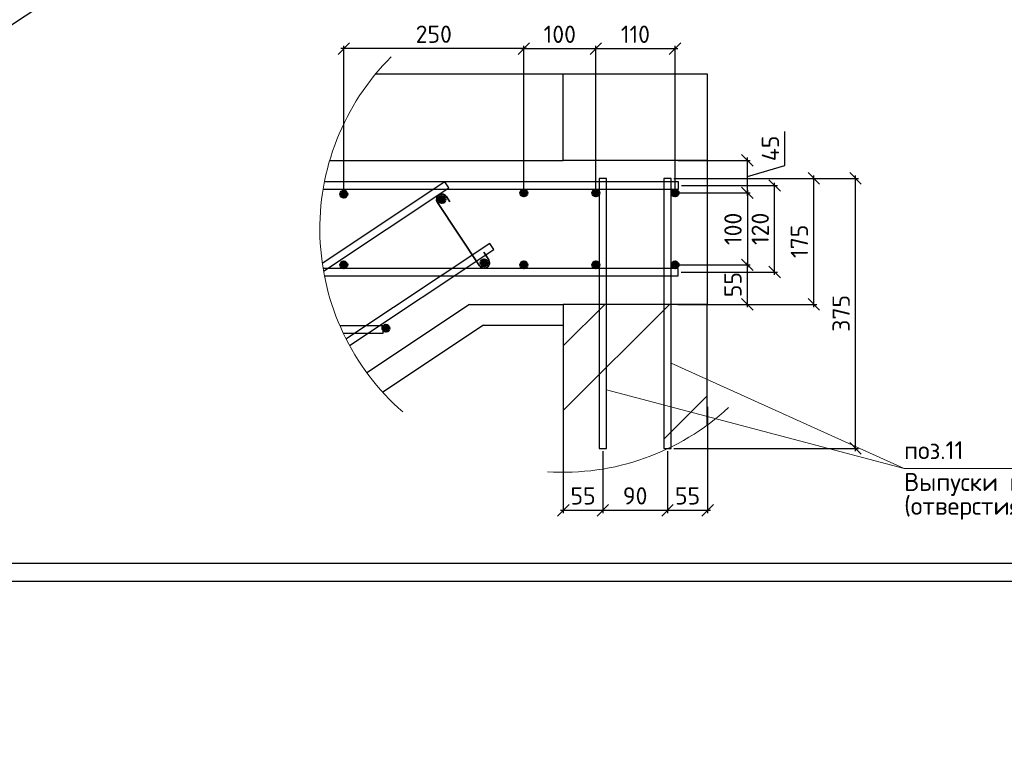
# Model space of a CAD drawing. Header units: millimetres. Extents: x 125896 to 2572636, y -120305 to 130347.
# Tile 59 of 256: x 310140 to 323814, y 22879 to 33180. Entities that reach past the tile are written whole.
import ezdxf

# ---------------------------------------------------------------- set-up
doc = ezdxf.new("R2010")
doc.units = ezdxf.units.MM
doc.linetypes.add('CENTER', pattern=[2, 1.25, -0.25, 0.25, -0.25])
for name, color, linetype in [('11', 7, 'Continuous'), ('Столовая - обозначения', 7, 'Continuous'), ('ФВ-2', 7, 'Continuous')]:
    doc.layers.add(name, color=color, linetype=linetype)
for name, color, linetype, lineweight in [('Арматура', 152, 'Continuous', 40), ('ОСИ', 7, 'CENTER', 15), ('Основная 0.35', 200, 'Continuous', 35), ('Столовая Двери и окна', 7, 'Continuous', 15), ('ТЕКСТ', 7, 'Continuous', 15)]:
    doc.layers.add(name, color=color, linetype=linetype, lineweight=lineweight)
doc.styles.add('GOST-2.304_Type-B', font='GOST Common.ttf')
doc.styles.get("Standard").update_dxf_attribs({"font": 'isocpeur.ttf'})
doc.styles.add('ГОСТ', font='isocpeur.ttf')
doc.dimstyles.new('Осевые', dxfattribs={"dimscale": 0.7, "dimtxt": 450, "dimasz": 400, "dimexe": 100, "dimexo": 100, "dimgap": 100, "dimtad": 1, "dimdec": 0, "dimzin": 0, "dimdsep": 46, "dimtxsty": 'Standard', "dimblk": 'OBLIQUE', "dimcen": 9, "dimdle": 100, "dimazin": 0, "dimtm": 1e-09, "dimtfac": 1, "dimtdec": 0, "dimtofl": 0, "dimtmove": 0, "dimatfit": 3, "dimfxl": 1, "dimtolj": 1, "dimtzin": 0, "dimarcsym": 0})

# ---------------------------------------------------------------- blocks, each defined once
blk = doc.blocks.new('Штамп')
at = {"layer": '11', "lineweight": 30}
blk.add_line((254210, 84428), (311220, 84428), dxfattribs=at)
at = {"layer": '11'}
for p, q in [((252070, 84178), (281770, 84178)), ((281770, 84178), (311470, 84178))]:
    blk.add_line(p, q, dxfattribs=at)
blk = doc.blocks.new('_OBLIQUE')
at = {"color": 0, "linetype": 'ByBlock'}
blk.add_line((-0.5, -0.5), (0.5, 0.5), dxfattribs=at)
blk = doc.blocks.new('*D565')
at = {"layer": 'Defpoints', "color": 0, "linetype": 'ByBlock', "lineweight": 20, "ltscale": 13, "transparency": 16777216}
for p in [(321041, 42483, -900), (321661, 41553), (299149, 27888, -900)]:
    blk.add_point(p, dxfattribs=at)
at = {"layer": 'ОСИ', "color": 0, "linetype": 'ByBlock', "lineweight": -2, "ltscale": 13, "transparency": 16777216}
for p, q in [((321060, 42453), (321680, 41524)), ((299740, 26939), (321690, 41572)), ((299169, 27859), (299789, 26930))]:
    blk.add_line(p, q, dxfattribs=at)
at = {"layer": 'ОСИ', "color": 0, "linetype": 'ByBlock', "lineweight": -2, "ltscale": 13, "transparency": 16777216, "xscale": 140, "yscale": 140, "zscale": 140}
for p, rotation in [((321661, 41553), 33.69006752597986), ((299769, 26959), 213.6900675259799)]:
    blk.add_blockref('_OBLIQUE', p, dxfattribs=dict(at, rotation=rotation))
at = {"layer": 'ОСИ', "color": 0, "linetype": 'ByBlock', "ltscale": 13, "transparency": 16777216, "insert": (310618, 34401), "char_height": 210, "attachment_point": 5, "rotation": 33.6901}
blk.add_mtext('\\A1;5262', dxfattribs=at)
blk = doc.blocks.new('*D566')
at = {"layer": 'Defpoints', "color": 0, "linetype": 'ByBlock', "lineweight": 20, "ltscale": 13, "transparency": 16777216}
for p in [(320728, 42909, -996), (321959, 41064), (298171, 27871, -996)]:
    blk.add_point(p, dxfattribs=at)
at = {"layer": 'ОСИ', "color": 0, "linetype": 'ByBlock', "lineweight": -2, "ltscale": 13, "transparency": 16777216}
for p, q in [((320748, 42880), (321978, 41035)), ((299373, 26006), (321988, 41083)), ((298191, 27842), (299421, 25997))]:
    blk.add_line(p, q, dxfattribs=at)
at = {"layer": 'ОСИ', "color": 0, "linetype": 'ByBlock', "lineweight": -2, "ltscale": 13, "transparency": 16777216, "xscale": 140, "yscale": 140, "zscale": 140}
for p, rotation in [((321959, 41064), 33.69006752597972), ((299402, 26026), 213.6900675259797)]:
    blk.add_blockref('_OBLIQUE', p, dxfattribs=dict(at, rotation=rotation))
at = {"layer": 'ОСИ', "color": 0, "linetype": 'ByBlock', "ltscale": 13, "transparency": 16777216, "insert": (310583, 33690), "char_height": 210, "attachment_point": 5, "rotation": 33.6901}
blk.add_mtext('\\A1;5422', dxfattribs=at)
blk = doc.blocks.new('*D596')
at = {"layer": 'Defpoints', "color": 0, "linetype": 'ByBlock', "lineweight": 20, "ltscale": 13, "transparency": 16777216}
for p in [(317689, 28214), (318239, 27226), (318239, 26366)]:
    blk.add_point(p, dxfattribs=at)
at = {"layer": 'ОСИ', "color": 0, "linetype": 'ByBlock', "lineweight": -2, "ltscale": 13, "transparency": 16777216}
for p, q in [((317689, 28174), (317689, 26326)), ((318239, 27186), (318239, 26326)), ((317649, 26366), (318279, 26366))]:
    blk.add_line(p, q, dxfattribs=at)
at = {"layer": 'ОСИ', "color": 0, "linetype": 'ByBlock', "lineweight": -2, "ltscale": 13, "transparency": 16777216, "xscale": 160, "yscale": 160, "zscale": 160, "rotation": 180}
blk.add_blockref('_OBLIQUE', (317689, 26366), dxfattribs=at)
at = {"layer": 'ОСИ', "color": 0, "linetype": 'ByBlock', "lineweight": -2, "ltscale": 13, "transparency": 16777216, "xscale": 160, "yscale": 160, "zscale": 160}
blk.add_blockref('_OBLIQUE', (318239, 26366), dxfattribs=at)
at = {"layer": 'ОСИ', "color": 0, "linetype": 'ByBlock', "ltscale": 13, "transparency": 16777216, "insert": (317964, 26566), "char_height": 240, "attachment_point": 5}
blk.add_mtext('\\A1;55', dxfattribs=at)
blk = doc.blocks.new('*D597')
at = {"layer": 'Defpoints', "color": 0, "linetype": 'ByBlock', "lineweight": 20, "ltscale": 13, "transparency": 16777216}
for p in [(318239, 27226), (319136, 27226), (319136, 26366)]:
    blk.add_point(p, dxfattribs=at)
at = {"layer": 'ОСИ', "color": 0, "linetype": 'ByBlock', "lineweight": -2, "ltscale": 13, "transparency": 16777216}
for p, q in [((318239, 27186), (318239, 26326)), ((319136, 27186), (319136, 26326)), ((318199, 26366), (319176, 26366))]:
    blk.add_line(p, q, dxfattribs=at)
at = {"layer": 'ОСИ', "color": 0, "linetype": 'ByBlock', "lineweight": -2, "ltscale": 13, "transparency": 16777216, "xscale": 160, "yscale": 160, "zscale": 160, "rotation": 180}
blk.add_blockref('_OBLIQUE', (318239, 26366), dxfattribs=at)
at = {"layer": 'ОСИ', "color": 0, "linetype": 'ByBlock', "lineweight": -2, "ltscale": 13, "transparency": 16777216, "xscale": 160, "yscale": 160, "zscale": 160}
blk.add_blockref('_OBLIQUE', (319136, 26366), dxfattribs=at)
at = {"layer": 'ОСИ', "color": 0, "linetype": 'ByBlock', "ltscale": 13, "transparency": 16777216, "insert": (318687, 26566), "char_height": 240, "attachment_point": 5}
blk.add_mtext('\\A1;90', dxfattribs=at)
blk = doc.blocks.new('*D578')
at = {"layer": 'Defpoints', "color": 0, "linetype": 'ByBlock', "lineweight": 20, "ltscale": 13, "transparency": 16777216}
for p in [(319694, 27843), (319136, 27226), (319694, 26366)]:
    blk.add_point(p, dxfattribs=at)
at = {"layer": 'ОСИ', "color": 0, "linetype": 'ByBlock', "lineweight": -2, "ltscale": 13, "transparency": 16777216}
for p, q in [((319694, 27803), (319694, 26326)), ((319136, 27186), (319136, 26326)), ((319096, 26366), (319734, 26366))]:
    blk.add_line(p, q, dxfattribs=at)
at = {"layer": 'ОСИ', "color": 0, "linetype": 'ByBlock', "lineweight": -2, "ltscale": 13, "transparency": 16777216, "xscale": 160, "yscale": 160, "zscale": 160, "rotation": 180}
blk.add_blockref('_OBLIQUE', (319136, 26366), dxfattribs=at)
at = {"layer": 'ОСИ', "color": 0, "linetype": 'ByBlock', "lineweight": -2, "ltscale": 13, "transparency": 16777216, "xscale": 160, "yscale": 160, "zscale": 160}
blk.add_blockref('_OBLIQUE', (319694, 26366), dxfattribs=at)
at = {"layer": 'ОСИ', "color": 0, "linetype": 'ByBlock', "ltscale": 13, "transparency": 16777216, "insert": (319415, 26566), "char_height": 240, "attachment_point": 5}
blk.add_mtext('\\A1;55', dxfattribs=at)
blk = doc.blocks.new('*D598')
at = {"layer": 'Defpoints', "color": 0, "linetype": 'ByBlock', "lineweight": 20, "ltscale": 13, "transparency": 16777216}
for p in [(319186, 30976), (321748, 30976), (319186, 27226)]:
    blk.add_point(p, dxfattribs=at)
at = {"layer": 'ОСИ', "color": 0, "linetype": 'ByBlock', "lineweight": -2, "ltscale": 13, "transparency": 16777216}
for p, q in [((319226, 30976), (321788, 30976)), ((321748, 27186), (321748, 31016)), ((319226, 27226), (321788, 27226))]:
    blk.add_line(p, q, dxfattribs=at)
at = {"layer": 'ОСИ', "color": 0, "linetype": 'ByBlock', "lineweight": -2, "ltscale": 13, "transparency": 16777216, "xscale": 160, "yscale": 160, "zscale": 160}
for p, rotation in [((321748, 30976), 90), ((321748, 27226), 270)]:
    blk.add_blockref('_OBLIQUE', p, dxfattribs=dict(at, rotation=rotation))
at = {"layer": 'ОСИ', "color": 0, "linetype": 'ByBlock', "ltscale": 13, "transparency": 16777216, "insert": (321548, 29101), "char_height": 240, "attachment_point": 5, "rotation": 90}
blk.add_mtext('\\A1;375', dxfattribs=at)
blk = doc.blocks.new('*D599')
at = {"layer": 'Defpoints', "color": 0, "linetype": 'ByBlock', "lineweight": 20, "ltscale": 13, "transparency": 16777216}
for p in [(319689, 30976), (321168, 30976), (319689, 29226)]:
    blk.add_point(p, dxfattribs=at)
at = {"layer": 'ОСИ', "color": 0, "linetype": 'ByBlock', "lineweight": -2, "ltscale": 13, "transparency": 16777216}
for p, q in [((319729, 30976), (321208, 30976)), ((321168, 29186), (321168, 31016)), ((319729, 29226), (321208, 29226))]:
    blk.add_line(p, q, dxfattribs=at)
at = {"layer": 'ОСИ', "color": 0, "linetype": 'ByBlock', "lineweight": -2, "ltscale": 13, "transparency": 16777216, "xscale": 160, "yscale": 160, "zscale": 160}
for p, rotation in [((321168, 30976), 90), ((321168, 29226), 270)]:
    blk.add_blockref('_OBLIQUE', p, dxfattribs=dict(at, rotation=rotation))
at = {"layer": 'ОСИ', "color": 0, "linetype": 'ByBlock', "ltscale": 13, "transparency": 16777216, "insert": (320968, 30101), "char_height": 240, "attachment_point": 5, "rotation": 90}
blk.add_mtext('\\A1;175', dxfattribs=at)
blk = doc.blocks.new('*D600')
at = {"layer": 'Defpoints', "color": 0, "linetype": 'ByBlock', "lineweight": 20, "ltscale": 13, "transparency": 16777216}
for p in [(319241, 30774), (319241, 29774), (320246, 29774)]:
    blk.add_point(p, dxfattribs=at)
at = {"layer": 'ОСИ', "color": 0, "linetype": 'ByBlock', "lineweight": -2, "ltscale": 13, "transparency": 16777216}
for p, q in [((319281, 30774), (320286, 30774)), ((320246, 30814), (320246, 29734)), ((319281, 29774), (320286, 29774))]:
    blk.add_line(p, q, dxfattribs=at)
at = {"layer": 'ОСИ', "color": 0, "linetype": 'ByBlock', "lineweight": -2, "ltscale": 13, "transparency": 16777216, "xscale": 160, "yscale": 160, "zscale": 160}
for p, rotation in [((320246, 30774), 90), ((320246, 29774), 270)]:
    blk.add_blockref('_OBLIQUE', p, dxfattribs=dict(at, rotation=rotation))
at = {"layer": 'ОСИ', "color": 0, "linetype": 'ByBlock', "ltscale": 13, "transparency": 16777216, "insert": (320046, 30274), "char_height": 240, "attachment_point": 5, "rotation": 90}
blk.add_mtext('\\A1;100', dxfattribs=at)
blk = doc.blocks.new('*D601')
at = {"layer": 'Defpoints', "color": 0, "linetype": 'ByBlock', "lineweight": 20, "ltscale": 13, "transparency": 16777216}
for p in [(319241, 31226), (320246, 31226), (319241, 30774)]:
    blk.add_point(p, dxfattribs=at)
at = {"layer": 'ОСИ', "color": 0, "linetype": 'ByBlock', "lineweight": -2, "ltscale": 13, "transparency": 16777216}
for p, q in [((320766, 31156), (320766, 31628)), ((319281, 31226), (320286, 31226)), ((320246, 30734), (320246, 31266)), ((320246, 31000), (320766, 31156)), ((319281, 30774), (320286, 30774))]:
    blk.add_line(p, q, dxfattribs=at)
at = {"layer": 'ОСИ', "color": 0, "linetype": 'ByBlock', "lineweight": -2, "ltscale": 13, "transparency": 16777216, "xscale": 160, "yscale": 160, "zscale": 160}
for p, rotation in [((320246, 31226), 90), ((320246, 30774), 270)]:
    blk.add_blockref('_OBLIQUE', p, dxfattribs=dict(at, rotation=rotation))
at = {"layer": 'ОСИ', "color": 0, "linetype": 'ByBlock', "ltscale": 13, "transparency": 16777216, "insert": (320566, 31392), "char_height": 240, "attachment_point": 5, "rotation": 90}
blk.add_mtext('\\A1;45', dxfattribs=at)
blk = doc.blocks.new('*D602')
at = {"layer": 'Defpoints', "color": 0, "linetype": 'ByBlock', "lineweight": 20, "ltscale": 13, "transparency": 16777216}
for p in [(319241, 29774), (319241, 29226), (320245, 29226)]:
    blk.add_point(p, dxfattribs=at)
at = {"layer": 'ОСИ', "color": 0, "linetype": 'ByBlock', "lineweight": -2, "ltscale": 13, "transparency": 16777216}
for p, q in [((320245, 29814), (320245, 29186)), ((319281, 29774), (320285, 29774)), ((319281, 29226), (320285, 29226))]:
    blk.add_line(p, q, dxfattribs=at)
at = {"layer": 'ОСИ', "color": 0, "linetype": 'ByBlock', "lineweight": -2, "ltscale": 13, "transparency": 16777216, "xscale": 160, "yscale": 160, "zscale": 160}
for p, rotation in [((320245, 29774), 90), ((320245, 29226), 270)]:
    blk.add_blockref('_OBLIQUE', p, dxfattribs=dict(at, rotation=rotation))
at = {"layer": 'ОСИ', "color": 0, "linetype": 'ByBlock', "ltscale": 13, "transparency": 16777216, "insert": (320045, 29500), "char_height": 240, "attachment_point": 5, "rotation": 90}
blk.add_mtext('\\A1;55', dxfattribs=at)
blk = doc.blocks.new('*D603')
at = {"layer": 'Defpoints', "color": 0, "linetype": 'ByBlock', "lineweight": 20, "ltscale": 13, "transparency": 16777216}
for p in [(319289, 30876), (320624, 30876), (319284, 29674)]:
    blk.add_point(p, dxfattribs=at)
at = {"layer": 'ОСИ', "color": 0, "linetype": 'ByBlock', "lineweight": -2, "ltscale": 13, "transparency": 16777216}
for p, q in [((320624, 29634), (320624, 30916)), ((319329, 30876), (320664, 30876)), ((319324, 29674), (320664, 29674))]:
    blk.add_line(p, q, dxfattribs=at)
at = {"layer": 'ОСИ', "color": 0, "linetype": 'ByBlock', "lineweight": -2, "ltscale": 13, "transparency": 16777216, "xscale": 160, "yscale": 160, "zscale": 160}
for p, rotation in [((320624, 30876), 90), ((320624, 29674), 270)]:
    blk.add_blockref('_OBLIQUE', p, dxfattribs=dict(at, rotation=rotation))
at = {"layer": 'ОСИ', "color": 0, "linetype": 'ByBlock', "ltscale": 13, "transparency": 16777216, "insert": (320424, 30275), "char_height": 240, "attachment_point": 5, "rotation": 90}
blk.add_mtext('\\A1;120', dxfattribs=at)
blk = doc.blocks.new('*D604')
at = {"layer": 'Defpoints', "color": 0, "linetype": 'ByBlock', "lineweight": 20, "ltscale": 13, "transparency": 16777216}
for p in [(318141, 32777), (318141, 30774), (319241, 30774)]:
    blk.add_point(p, dxfattribs=at)
at = {"layer": 'ОСИ', "color": 0, "linetype": 'ByBlock', "lineweight": -2, "ltscale": 13, "transparency": 16777216}
for p, q in [((318141, 30814), (318141, 32817)), ((319241, 30814), (319241, 32817)), ((319281, 32777), (318101, 32777))]:
    blk.add_line(p, q, dxfattribs=at)
at = {"layer": 'ОСИ', "color": 0, "linetype": 'ByBlock', "lineweight": -2, "ltscale": 13, "transparency": 16777216, "xscale": 160, "yscale": 160, "zscale": 160, "rotation": 180}
blk.add_blockref('_OBLIQUE', (318141, 32777), dxfattribs=at)
at = {"layer": 'ОСИ', "color": 0, "linetype": 'ByBlock', "lineweight": -2, "ltscale": 13, "transparency": 16777216, "xscale": 160, "yscale": 160, "zscale": 160}
blk.add_blockref('_OBLIQUE', (319241, 32777), dxfattribs=at)
at = {"layer": 'ОСИ', "color": 0, "linetype": 'ByBlock', "ltscale": 13, "transparency": 16777216, "insert": (318691, 32977), "char_height": 240, "attachment_point": 5}
blk.add_mtext('\\A1;110', dxfattribs=at)
blk = doc.blocks.new('*D605')
at = {"layer": 'Defpoints', "color": 0, "linetype": 'ByBlock', "lineweight": 20, "ltscale": 13, "transparency": 16777216}
for p in [(317141, 32777), (317141, 30774), (318141, 30774)]:
    blk.add_point(p, dxfattribs=at)
at = {"layer": 'ОСИ', "color": 0, "linetype": 'ByBlock', "lineweight": -2, "ltscale": 13, "transparency": 16777216}
for p, q in [((317141, 30814), (317141, 32817)), ((318141, 30814), (318141, 32817)), ((318181, 32777), (317101, 32777))]:
    blk.add_line(p, q, dxfattribs=at)
at = {"layer": 'ОСИ', "color": 0, "linetype": 'ByBlock', "lineweight": -2, "ltscale": 13, "transparency": 16777216, "xscale": 160, "yscale": 160, "zscale": 160, "rotation": 180}
blk.add_blockref('_OBLIQUE', (317141, 32777), dxfattribs=at)
at = {"layer": 'ОСИ', "color": 0, "linetype": 'ByBlock', "lineweight": -2, "ltscale": 13, "transparency": 16777216, "xscale": 160, "yscale": 160, "zscale": 160}
blk.add_blockref('_OBLIQUE', (318141, 32777), dxfattribs=at)
at = {"layer": 'ОСИ', "color": 0, "linetype": 'ByBlock', "ltscale": 13, "transparency": 16777216, "insert": (317641, 32977), "char_height": 240, "attachment_point": 5}
blk.add_mtext('\\A1;100', dxfattribs=at)
blk = doc.blocks.new('*D606')
at = {"layer": 'Defpoints', "color": 0, "linetype": 'ByBlock', "lineweight": 20, "ltscale": 13, "transparency": 16777216}
for p in [(314641, 32778), (317141, 30774), (314641, 30756)]:
    blk.add_point(p, dxfattribs=at)
at = {"layer": 'ОСИ', "color": 0, "linetype": 'ByBlock', "lineweight": -2, "ltscale": 13, "transparency": 16777216}
for p, q in [((314641, 30796), (314641, 32818)), ((317141, 30814), (317141, 32818)), ((317181, 32778), (314601, 32778))]:
    blk.add_line(p, q, dxfattribs=at)
at = {"layer": 'ОСИ', "color": 0, "linetype": 'ByBlock', "lineweight": -2, "ltscale": 13, "transparency": 16777216, "xscale": 160, "yscale": 160, "zscale": 160, "rotation": 180}
blk.add_blockref('_OBLIQUE', (314641, 32778), dxfattribs=at)
at = {"layer": 'ОСИ', "color": 0, "linetype": 'ByBlock', "lineweight": -2, "ltscale": 13, "transparency": 16777216, "xscale": 160, "yscale": 160, "zscale": 160}
blk.add_blockref('_OBLIQUE', (317141, 32778), dxfattribs=at)
at = {"layer": 'ОСИ', "color": 0, "linetype": 'ByBlock', "ltscale": 13, "transparency": 16777216, "insert": (315891, 32978), "char_height": 240, "attachment_point": 5}
blk.add_mtext('\\A1;250', dxfattribs=at)

msp = doc.modelspace()

# ---------------------------------------------------------------- hatches: boundary and pattern name
at = {"layer": 'Арматура'}
h = msp.add_hatch(color=256, dxfattribs=at)
edge = h.paths.add_edge_path()
edge.add_arc((314640.9, 30755.9), 50, 0, 360)
h = msp.add_hatch(color=256, dxfattribs=at)
edge = h.paths.add_edge_path()
edge.add_arc((317140.9, 30773.6), 50, 0, 360)
h = msp.add_hatch(color=256, dxfattribs=at)
edge = h.paths.add_edge_path()
edge.add_arc((318140.9, 30773.6), 50, 0, 360)
h = msp.add_hatch(color=256, dxfattribs=at)
edge = h.paths.add_edge_path()
edge.add_arc((319240.9, 30773.6), 50, 0, 360)
h = msp.add_hatch(color=256, dxfattribs=at)
edge = h.paths.add_edge_path()
edge.add_arc((316004.5, 30682.6), 50, 0, 360)
h = msp.add_hatch(color=256, dxfattribs=at)
edge = h.paths.add_edge_path()
edge.add_arc((314640.9, 29773.6), 50, 0, 360)
h = msp.add_hatch(color=256, dxfattribs=at)
edge = h.paths.add_edge_path()
edge.add_arc((316590.6, 29803.4), 50, 0, 360)
h = msp.add_hatch(color=256, dxfattribs=at)
edge = h.paths.add_edge_path()
edge.add_arc((317140.9, 29773.6), 50, 0, 360)
h = msp.add_hatch(color=256, dxfattribs=at)
edge = h.paths.add_edge_path()
edge.add_arc((318140.9, 29773.6), 50, 0, 360)
h = msp.add_hatch(color=256, dxfattribs=at)
edge = h.paths.add_edge_path()
edge.add_arc((319240.9, 29773.6), 50, 0, 360)
h = msp.add_hatch(color=256, dxfattribs=at)
edge = h.paths.add_edge_path()
edge.add_arc((315227, 28894.3), 50, 0, 360)
at = {"layer": 'ФВ-2', "lineweight": 20, "true_color": 0x000000}
h = msp.add_hatch(dxfattribs=at)
h.set_pattern_fill('ANSI32', color=18, scale=200)
h.set_pattern_definition([(45, (-2506963.4, -972113.5), (-1347.0384, 1347.0384), []), (45, (-2506065.4, -972113.5), (-1347.0384, 1347.0384), [])])
edge = h.paths.add_edge_path()
edge.add_line((319688.5, 27549.1), (319688.5, 29225.9))
edge.add_line((319688.5, 29225.9), (317688.5, 29225.9))
edge.add_line((317688.5, 29225.9), (317688.5, 26893.8))

# ---------------------------------------------------------------- linework, layer by layer
at = {"layer": 'Арматура'}
for centre in [(314640.9, 30755.9), (317140.9, 30773.6), (318140.9, 30773.6), (319240.9, 30773.6), (316004.5, 30682.6), (314640.9, 29773.6), (316590.6, 29803.4, 191.8), (317140.9, 29773.6), (318140.9, 29773.6), (319240.9, 29773.6), (315227, 28894.3, 191.8)]:
    msp.add_circle(centre, 50, dxfattribs=at)
at = {"layer": 'Основная 0.35'}
for p, q in [((316527.3, 29763.2, 191.8), (315941.1, 30642.4)), ((316067.8, 30722.8), (316115.4, 30647.8)), ((316653.9, 29843.6, 191.8), (316587.3, 29948.5, 191.8))]:
    msp.add_line(p, q, dxfattribs=at)
for centre, start, end in [((316004.5, 30682.6), 32.40892, 212.40892), ((316590.6, 29803.4, 191.8), 212.40892, 32.40892)]:
    msp.add_arc(centre, 75, start, end, dxfattribs=at)
at = {"layer": 'Столовая Двери и окна', "color": 18, "lineweight": 30, "true_color": 0x000000}
for p, q in [((315082.8, 32425.9), (317688.5, 32425.9)), ((319688.5, 31225.9), (319688.5, 29225.9)), ((316388.5, 29225.9, -2340), (314962.8, 28275.4, -2322.2)), ((316388.5, 29225.9, -2340), (317688.5, 29225.9)), ((316581.3, 28936.8, -3277.7), (315183.4, 28004.9, -3260.2)), ((316581.3, 28936.8, -3277.7), (317688.5, 28936.8, -1800))]:
    msp.add_line(p, q, dxfattribs=at)
at = {"layer": 'Столовая Двери и окна', "color": 18, "lineweight": 20, "true_color": 0x000000}
for p, q in [((322422.4, 26947.5), (319186.2, 28409.6)), ((318288.5, 28038.6), (322422.4, 26947.5)), ((322422.4, 26947.5), (326192.9, 26947.5))]:
    msp.add_line(p, q, dxfattribs=at)
at = {"layer": 'Столовая Двери и окна', "color": 18, "lineweight": 30, "true_color": 0x000000}
msp.add_lwpolyline([(319688.5, 31225.9), (317688.5, 31225.9), (317688.5, 32425.9), (319688.5, 32425.9)], close=True, dxfattribs=at)
for points in [[(314445.8, 31225.9), (315688.5, 31225.9), (315688.5, 31225.9), (317688.5, 31225.9)], [(319688.5, 27549.1), (319688.5, 29225.9), (317688.5, 29225.9), (317688.5, 26893.8)]]:
    msp.add_lwpolyline(points, dxfattribs=at)
at = {"layer": 'Столовая Двери и окна', "color": 146, "lineweight": 30, "true_color": 0x105689}
for points, elevation in [([(314360.5, 29684.7), (316097.7, 30842.9), (316042.3, 30926.1), (314343.1, 29793.3)], -1991.8), ([(314720.2, 28654.5), (316722.7, 29989.5), (316667.2, 30072.7), (314671.4, 28742.1)], -1800)]:
    msp.add_lwpolyline(points, dxfattribs=dict(at, elevation=elevation))
for points in [[(314354.3, 30825.9), (319288.5, 30825.9), (319288.5, 30925.9), (314372.4, 30925.9)], [(314371.9, 29623.6), (319283.7, 29623.6), (319283.7, 29723.6), (314353.9, 29723.6)], [(314634.6, 28825.9), (315188.5, 28825.9), (315188.5, 28925.9), (314589.2, 28925.9)]]:
    msp.add_lwpolyline(points, dxfattribs=at)
at = {"layer": 'Столовая Двери и окна', "color": 5, "lineweight": 30}
for points in [[(318288.5, 30975.9), (318188.5, 30975.9), (318188.5, 27225.9), (318288.5, 27225.9)], [(319186.2, 30975.9), (319086.2, 30975.9), (319086.2, 27225.9), (319186.2, 27225.9)]]:
    msp.add_lwpolyline(points, close=True, dxfattribs=at)
at = {"layer": 'Столовая Двери и окна', "color": 18, "lineweight": 20, "true_color": 0x000000, "elevation": -1800}
msp.add_lwpolyline([(315183.4, 28004.9), (316581.3, 28936.8), (317688.5, 28936.8), (317688.5, 29225.9), (316388.5, 29225.9), (314962.8, 28275.4)], dxfattribs=at)
at = {"layer": 'Столовая Двери и окна', "color": 18, "lineweight": 20, "true_color": 0x000000}
for centre, radius, start, end in [((327247.8, 35303.8), 3760.4, 165.03656, 5.67826), ((317688.5, 30273.5), 3379.7, 135.00177, 228.78153), ((317688.5, 30273.5), 3379.7, 266.25741, 312.77266)]:
    msp.add_arc(centre, radius, start, end, dxfattribs=at)

# ---------------------------------------------------------------- block references
at = {"layer": 'Столовая - обозначения', "color": 252, "lineweight": 20, "true_color": 0x939598}
msp.add_blockref('Штамп', (40796.7, -58798.4), dxfattribs=at)

# ---------------------------------------------------------------- texts
at = {"insert": (226281.3, 54484), "char_height": 250, "attachment_point": 1, "style": 'ГОСТ'}
msp.add_mtext_dynamic_manual_height_columns('\\A1;\\pi9384.38;{\\H1.5152x;\\P\\pi1250;Общие указания\\P\\pi250;}1.^IРабочая документация разработана в соответствии с заданием на проектирование, требованиями действующих технических регламентов, стандартов, сводов правил и других документов, содержащих установленные требования.\\P2.^IРабочая документация выполнена в соответствии со следующими нормативными и техническими документами:\\P-^IСП 20.13330.2016 "Нагрузки и Воздействия";\\P-^IСП 63.13330.2012 "Бетонные и железобетонные конструкции. Основные положения";\\P-^IСП 22.13330.2016 "Основания зданий и сооружений";\\P-^IСП 45.13330.2012 "Земляные сооружения, основания и фундаменты".\\P3.   За относительную отметку 0,000 принята отметка чистого пола первого этажа.\\P4.^IПеречень видов работ, для которых необходимо составлять акты освидетельствования скрытых работ:\\P-^Iармирование конструкций;\\P-^Iосвидетельствование опалубки перед бетонированием;\\P-^Iвыполнение сварочных работ;\\P-^Iотбор контрольных проб бетона;\\P-^Iсоответствие законченных железобетонных конструкций проекту с отображением качества работ;\\P-^Iустройство монолитных конструкций, выполняемых в зимнее время;  \\P\\pi0;  -    устройство гидроизоляции;\\P\\pi250;-^Iуплотнение грунтов и обратную засыпку.\\PЗапрещается выполнение последующих работ при отсутствии актов освидетельствования предшествующих скрытых работ во всех случаях.\\P\\pi0;        5. Проект рассчитан на производство работ в период положительных температур. В случае выполнения работ при отрицательных температурах необходимо выполнять требования СНиП часть 3 по производству работ и ППР.\\P        6. При минимальной температуре воздуха до минус 15°С допускается: выдерживание бетона в конструкции методом термоса, при предварительном разогреве бетонной смеси, форсированный электроразогрев бетона в конструкции с повторным уплотнением.\\P\\pi250;При минимальной температуре воздуха до минус 25°С допускается: обогрев бетона в греющей опалубке с помощью низкотемпературных электронагревателей, электродный сквозной прогрев бетона, электрообогрев с помощью греющего провода.\\P\\pi0;7. При отрицательной температуре воздуха уплотнение грунта обратной засыпки в траншеях должно \\Pосуществляться до достижения коэффициента уплотнения 0,98. \\PВремя уплотнения грунта в зависимости от температуры воздуха: \\P\\pi250;-^Iпри t{\\H0.7x;\\So^ ;}-5, 90-120 минут; при t{\\H0.7x;\\So^ ;\\H1.42857x;-10, 60-90 минут; }при t{\\H0.7x;\\So^ ;\\H1.42857x;-20, 40-60 минут; }при t{\\H0.7x;\\So^ ;\\H1.42857x;-30, 20-30 минут;\\P\\pi0;Работы по выполнению насыпей и обратных засыпок при отрицательных температурах должны производить с учетом следующих требований:\\P\\pi250;-^Iподготовку поверхности (основания) насыпи и обратных засыпок следует выполнять с полным удалением снега, льда, промерзшего слоя слабого и пучинистого грунта на всю его глубину;\\P-^Iотсыпку в насыпь и обратные засыпки грунтов необходимо производить при их природной влажности и в талом состоянии с содержанием комьев мерзлого грунта, не превышающим требований, приведенных в приложении М СП 45.13330.2017. Свод правил. Земляные сооружения, основания и фундаменты., и, как правило, на не промерзшие ранее отсыпанные и уплотненные слои. В отдельных случаях при согласовании с автором проекта допускается грунты отсыпать на непучинистые грунты, промерзшие на глубину не более 15 см;\\P-^Iпри пониженной влажности отсыпанных грунтов для их уплотнения следует применять более тяжелое грунтоуплотняющее оборудование; \\P-^Iработы по отсыпке и уплотнению каждого слоя должны выполнять в течение одной рабочей смены; - при выполнении насыпей из глинистых грунтов при обильном снеговыпадении все работы должны быть прекращены; - перерывы в работах по выполнению насыпей и обратных засыпок допускаются только при условиях, что за время перерыва глубина промерзания ранее уплотненных пучинистых грунтов не превысит 15 см или на время перерыва ранее уплотненные грунты утепляются специальными средствами (например, маловлажным рыхлым грунтом, который в последующем удаляется); - все работы по отсыпке грунтов и их уплотнению выполняют с повышенной интенсивностью.}', width=20474.372, gutter_width=5800, heights=[24436.9], dxfattribs=at)
at = {"layer": 'Столовая - обозначения', "lineweight": 25}
for s, p in [('поз.11', (322422.4, 27075.9)), ('Выпуски на Хим.анкере', (322422.4, 26634.4)), ('(отверстия d=12 мм)', (322422.4, 26302.7))]:
    msp.add_text(s, height=250, dxfattribs=at).set_placement(p)
at = {"layer": 'ТЕКСТ', "ltscale": 100, "insert": (280585.5, 26736), "char_height": 250, "width": 4935.363, "attachment_point": 1, "style": 'GOST-2.304_Type-B'}
msp.add_mtext('\\pi164.27246,t6164.27246;План наружной лестницы ЛН-1\\P\\pi1001.77246,t7001.77246;Разрез 1-1, 2-2, 3-3', dxfattribs=at)

# ---------------------------------------------------------------- dimensions: what is measured, and where the dimension line sits
at = {"layer": 'ОСИ', "linetype": 'ByBlock', "ltscale": 13}
for p1, p2, distance, picture, middle in [((298171.3, 27871.4, -995.9), (320728.2, 42909.3, -995.9), -2218, '*D566', (310583, 33690.4)), ((299149.5, 27888.4, -900), (321040.7, 42482.6, -900), -1117.5, '*D565', (310617.9, 34401.3))]:
    dim = msp.add_aligned_dim(p1=p1, p2=p2, distance=distance, dimstyle='Осевые', override={"dimtxt": 300, "dimasz": 200, "dimexe": 50, "dimexo": 50, "dimlfac": 0.2, "dimdle": 50, "dimtmove": 1}, dxfattribs=at)
    dim.commit()
    dim.dimension.update_dxf_attribs({"geometry": picture, "text_midpoint": middle})
for base, p1, p2, picture, middle in [((314640.9, 32777.9), (317140.9, 30773.6), (314640.9, 30755.9), '*D606', (315890.9, 32977.9)), ((317140.9, 32777.5), (318140.9, 30773.6), (317140.9, 30773.6), '*D605', (317640.9, 32977.5)), ((318140.9, 32777.5), (319240.9, 30773.6), (318140.9, 30773.6), '*D604', (318690.9, 32977.5)), ((318238.5, 26366.5), (317688.5, 28214.3), (318238.5, 27225.9), '*D596', (317963.5, 26566.5)), ((319136.2, 26366.5), (318238.5, 27225.9), (319136.2, 27225.9), '*D597', (318687.4, 26566.5))]:
    dim = msp.add_linear_dim(base=base, p1=p1, p2=p2, dimstyle='Осевые', override={"dimscale": 0.8, "dimtxt": 300, "dimasz": 200, "dimexe": 50, "dimexo": 50, "dimlfac": 0.1, "dimdle": 50, "dimtmove": 1}, dxfattribs=at)
    dim.commit()
    dim.dimension.update_dxf_attribs({"geometry": picture, "text_midpoint": middle})
for base, p1, p2, picture, middle in [((320245.6, 31225.9), (319240.9, 30773.6), (319240.9, 31225.9), '*D601', (320565.6, 31235.7)), ((321747.8, 30975.9), (319186.2, 27225.9), (319186.2, 30975.9), '*D598', (321547.8, 29100.9)), ((321167.8, 30975.9), (319688.5, 29225.9), (319688.5, 30975.9), '*D599', (320967.8, 30100.9)), ((320624, 30875.9), (319283.7, 29673.6), (319288.5, 30875.9), '*D603', (320424, 30274.7)), ((320245.6, 29773.6), (319240.9, 30773.6), (319240.9, 29773.6), '*D600', (320045.6, 30273.6)), ((320245.1, 29225.9), (319240.9, 29773.6), (319240.9, 29225.9), '*D602', (320045.1, 29499.7))]:
    dim = msp.add_linear_dim(base=base, p1=p1, p2=p2, angle=90, dimstyle='Осевые', override={"dimscale": 0.8, "dimtxt": 300, "dimasz": 200, "dimexe": 50, "dimexo": 50, "dimlfac": 0.1, "dimdle": 50, "dimtmove": 1}, dxfattribs=at)
    dim.commit()
    dim.dimension.update_dxf_attribs({"geometry": picture, "text_midpoint": middle})
dim = msp.add_linear_dim(base=(319694.1, 26366.5), p1=(319136.2, 27225.9), p2=(319694.1, 27843.5), text='55', dimstyle='Осевые', override={"dimscale": 0.8, "dimtxt": 300, "dimasz": 200, "dimexe": 50, "dimexo": 50, "dimlfac": 0.1, "dimdle": 50, "dimtmove": 1}, dxfattribs=at)
dim.commit()
dim.dimension.update_dxf_attribs({"geometry": '*D578', "text_midpoint": (319415.2, 26566.5)})

doc.saveas('drawing.dxf')
